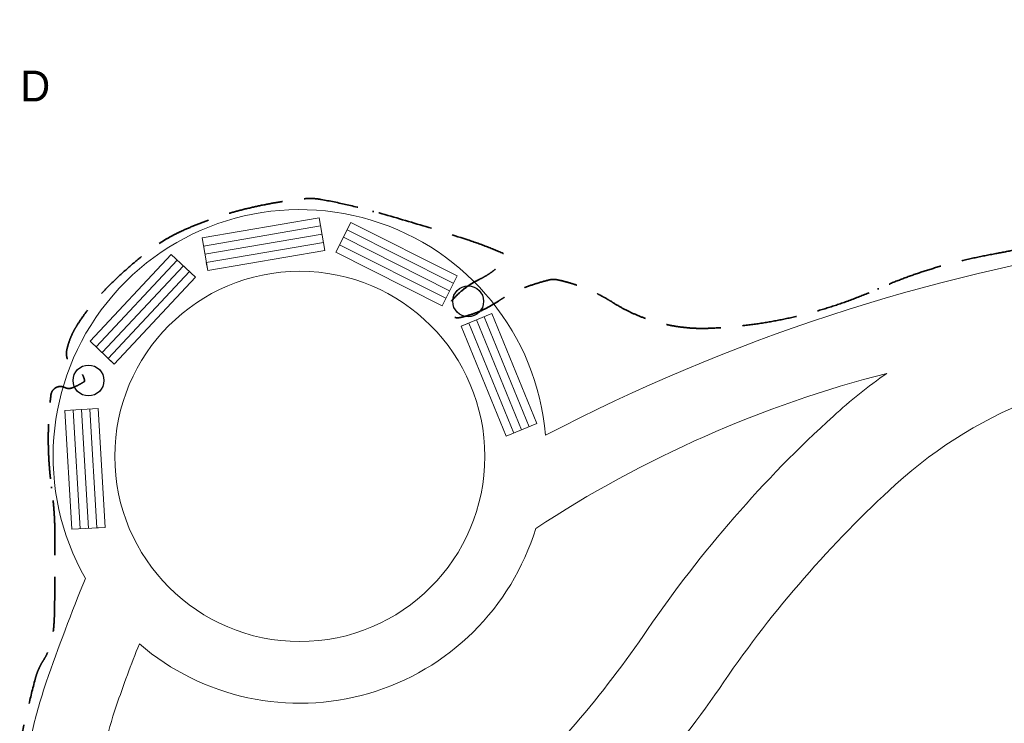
# Model space of a CAD drawing. Header units: millimetres. Extents: x 2866 to 82825, y 5804 to 55791.
# Tile 19 of 28: x 19247 to 35213, y 29413 to 40815. Entities that reach past the tile are written whole.
import ezdxf

# ---------------------------------------------------------------- set-up
doc = ezdxf.new("R2010")
doc.units = ezdxf.units.MM
doc.linetypes.add('DGN Style 3', pattern=[1239.87276, 885.6234, -354.24936])
for name, color, linetype, lineweight in [('Level 46', 1, 'Continuous', 0), ('Level 54', 1, 'Continuous', 0), ('Level 57', 1, 'Continuous', 0)]:
    doc.layers.add(name, color=color, linetype=linetype, lineweight=lineweight)
doc.styles.add('Style-ENGINEERING', font='ENGINEERING.shx')

# ---------------------------------------------------------------- blocks, each defined once
blk = doc.blocks.new('*U41')
at = {"layer": 'Level 57', "color": 252, "linetype": 'Continuous', "lineweight": 0}
for p, q in [((-9.88, 0.01), (11.54, 0.01)), ((-9.87, 1.5), (11.53, 1.51))]:
    blk.add_line(p, q, dxfattribs=at)
at = {"layer": 'Level 57', "color": 252, "linetype": 'Continuous', "lineweight": 0, "flags": 128}
blk.add_lwpolyline([(-9.88, -2.99), (11.53, -3), (11.54, 3), (-9.88, 3), (-9.88, -2.99)], close=True, dxfattribs=at)
blk.add_lwpolyline([(-9.88, -2.99), (-9.88, -1.5), (11.53, -1.49)], dxfattribs=at)

msp = doc.modelspace()

# ---------------------------------------------------------------- linework, layer by layer
at = {"layer": 'Level 46', "color": 4, "linetype": 'DGN Style 3', "lineweight": 35, "flags": 128}
msp.add_lwpolyline([(39826, 40815, -0.053741), (39612, 39946, -0.06739), (39280, 39313, -0.053741), (38730, 38693, -0.037863), (37805, 37971, -0.046202), (37321, 37710, -0.023196), (36298, 37330, -0.032655), (35053, 37020, 0.018511), (34342, 36864, 0.041459), (33170, 36455), (33170, 36455, -0.094633), (30431, 35814, -0.152854), (28860, 36235, 0.089767), (27962, 36601, 0.114305), (27833, 36598, 0.030921), (27385, 36455, 0.057574), (27020, 36262, -0.096321), (26391, 35989, -0.264178), (26207, 36045, -0.363966), (26199, 36193, -0.120285), (26695, 36603, 0.067583), (27000, 36805, 0.072553), (27140, 36969, 0.455708), (27128, 37009, 0.026447), (26495, 37253), (26495, 37253, 0.011329), (24980, 37709), (24980, 37709, 0.022469), (24134, 37902), (24134, 37902, 0.070794), (23858, 37913, 0.038854), (22790, 37718, 0.043106), (21870, 37388, 0.056415), (21335, 37065, 0.036679), (20620, 36426, 0.051006), (20173, 35857, 0.087136), (20011, 35464, 0.344361), (20153, 35166, -0.243198), (20299, 34968, -0.304662), (20288, 34945, -0.034882), (20107, 34852, -0.218998), (19977, 34855, 0.51662), (19754, 34735, 0.06444), (19764, 33233), (19764, 33233, -0.031861), (19818, 32490), (19818, 32490, -0.006965), (19810, 31175, -0.028785), (19786, 30858, -0.108484), (19629, 30430, 0.077932), (19498, 30129, 0.009854), (19277, 29211, 0.00644), (18985, 27796), (18985, 27796, 0.004815), (18493, 25111), (18493, 25111, 0.028233), (18440, 24648, 0.319265), (18464, 24609, 0.038479), (18792, 24502, 0.024401), (19413, 24382, -0.032401), (20235, 24210, -0.145076), (20250, 24200, -0.014274), (20363, 24065, -0.005986), (20816, 23473), (20816, 23473, 0.011216), (21678, 22374), (21678, 22374, 0.058474), (21828, 22229, 0.318239), (21870, 22228, 0.008616), (25071, 24416), (25071, 24416, 0.012253), (27257, 26047), (27257, 26047, 0.024657), (28081, 26763, 0.012253), (29757, 28234)], format="xyb", dxfattribs=at)
at = {"layer": 'Level 46', "color": 3, "linetype": 'Continuous', "lineweight": 25}
for centre in [(26519, 36251), (20363, 34968)]:
    msp.add_circle(centre, 250, dxfattribs=at)
at = {"layer": 'Level 57', "color": 252, "linetype": 'Continuous', "lineweight": 0, "flags": 128}
for points in [[(43095, 39167, -0.038692), (42037, 38759), (42037, 38759, 0.11973), (40160, 37461, -0.038692), (39386, 36819, -0.014518), (37375, 35486), (37375, 35486, -0.050113), (35802, 34714, 0.095694), (33450, 33282), (33450, 33282, 0.058308), (30667, 30086), (30667, 30086, -0.052861), (27968, 26919), (27968, 26919, -0.092325), (25716, 25458), (25716, 25458, 0.063582), (24433, 24726, 0.030667), (23482, 23915), (23482, 23915, 0.023309), (21261, 21907)], [(33307, 35084, 0.031654), (32441, 34392), (32441, 34392, 0.058308), (29429, 30933), (29429, 30933, -0.052861), (26935, 28007), (26935, 28007, -0.092325), (25144, 26845), (25144, 26845, 0.063582), (23531, 25925), (23531, 25925, 0.030667), (22447, 25056), (22447, 25056, 0.023309), (19440, 22788)], [(20312, 31761, 0.013772), (19678, 30079, 0.024562), (19453, 29296, 0.023733), (19000, 26855), (19000, 26855, -0.012907), (18793, 25582), (18793, 25582, -0.004234), (18587, 24542), (18587, 24542, -0.002948), (18147, 22583)], [(21188, 30699, 0.013772), (20813, 29692), (20813, 29692, 0.024562), (20621, 29022, 0.023733), (20189, 26692), (20189, 26692, -0.012907), (19972, 25359), (19972, 25359, -0.004234), (19762, 24299), (19762, 24299, -0.002948), (19440, 22788)]]:
    msp.add_lwpolyline(points, format="xyb", dxfattribs=at)
at = {"layer": 'Level 57', "color": 252, "linetype": 'Continuous', "lineweight": 0}
msp.add_circle((23789, 33738), 3000, dxfattribs=at)
for start, end in [(4.9211, 209.625), (229.4402, 343.057)]:
    msp.add_arc((23789, 33738), 4000, start, end, dxfattribs=at)
at = {"layer": 'Level 57', "color": 252, "linetype": 'Continuous', "lineweight": 0, "extrusion": (0, 0, -1)}
for centre, radius, start, end in [((-41855, 7097), 30437, 62.4418, 81.2988), ((-38024, 16689), 18990, 56.7587, 75.6156)]:
    msp.add_arc(centre, radius, start, end, dxfattribs=at)

# ---------------------------------------------------------------- block references
at = {"layer": 'Level 57', "color": 252, "linetype": 'Continuous', "lineweight": 0}
for p, xscale, yscale, zscale, rotation in [((23127, 37164), 90.00014615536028, 90.00014615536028, 90.00014615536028, 9.71999003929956), ((25290, 36888), 90.00001192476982, 90.00001192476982, 90.00001192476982, 333.3074103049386), ((21192, 36068), 89.9998833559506, 89.9998833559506, 89.9998833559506, 46.88064571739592), ((26990, 35128), 90.00012903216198, 90.00012903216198, 90.00012903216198, 292.2612958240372), ((20310, 33460), 90.000031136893, 90.000031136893, 90.000031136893, 93.35000999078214)]:
    msp.add_blockref('*U41', p, dxfattribs=dict(at, xscale=xscale, yscale=yscale, zscale=zscale, rotation=rotation))

# ---------------------------------------------------------------- texts
at = {"layer": 'Level 54', "color": 4, "linetype": 'DGN Style 3', "lineweight": 0, "style": 'Style-ENGINEERING'}
msp.add_text('D', height=500, dxfattribs=at).set_placement((19258, 39490))

doc.saveas('drawing.dxf')
